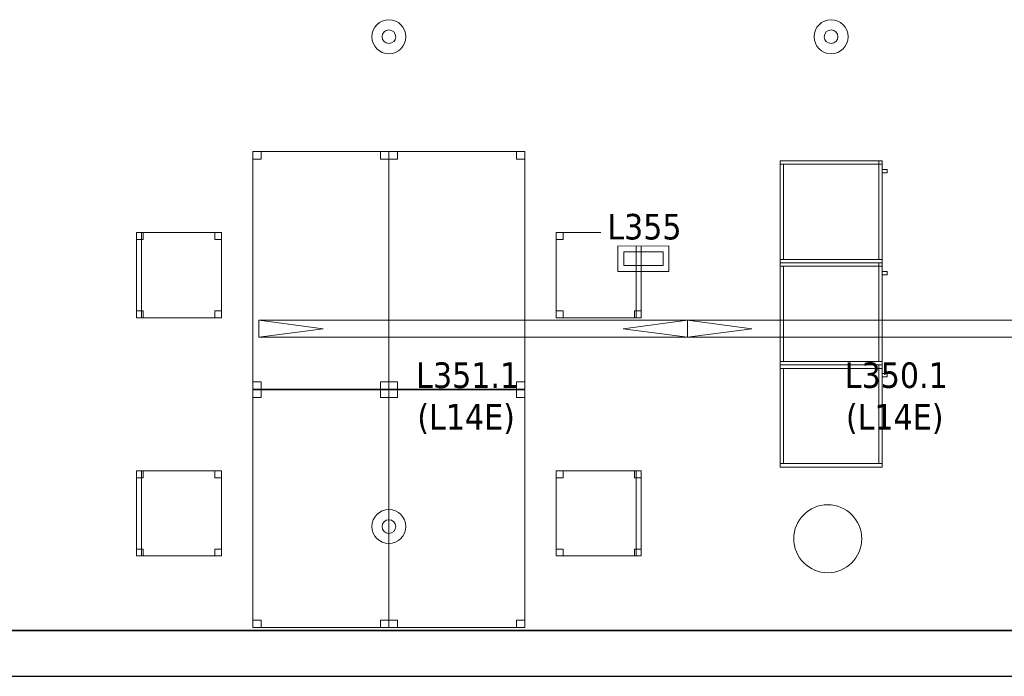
# Model space of a CAD drawing. Header units: metres. Extents: x 397.7 to 427.5, y 12.7 to 28.4.
# Tile 25 of 58: x 411.4 to 417.2, y 12.8 to 16.7. Entities that reach past the tile are written whole.
import ezdxf

# ---------------------------------------------------------------- set-up
doc = ezdxf.new("R2010")
doc.units = ezdxf.units.M
doc.layers.add('01_SUELOS', color=7, linetype='Continuous', lineweight=25, true_color=0x007f00)
for name, color, linetype, lineweight in [('02_MOBILIARIO', 7, 'Continuous', 18), ('A-COLS-____-MCUT', 7, 'Continuous', 18), ('A-COLS-____-OTLN', 7, 'Continuous', 18), ('A-DETL-____-MBND', 7, 'Continuous', 18), ('A-DETL-GENF-OTLN', 7, 'Continuous', 18), ('A-WALL-____-MCUT', 7, 'Continuous', 25), ('A-WALL-____-OTLN', 7, 'Continuous', 25), ('E-LITE-____-IDEN', 7, 'Continuous', 30), ('E-LITE-EQPM-IDEN', 7, 'Continuous', 30), ('Mobiliario', 7, 'Continuous', 18)]:
    doc.layers.add(name, color=color, linetype=linetype, lineweight=lineweight)
doc.styles.add('Tahoma_4', font='tahoma.ttf', dxfattribs={"height": 0.15})

# ---------------------------------------------------------------- blocks, each defined once
blk = doc.blocks.new('Family - Armai 60x60x60_P3-156179-06_ENLLUMENAT_P3')
at = {"layer": '02_MOBILIARIO', "color": 253, "true_color": 0xaaaaaa}
for p, q in [((0, 0), (0, 0.6)), ((0, 0.6), (0, 0)), ((0, 0.6), (0.6, 0.6)), ((0.6, 0.6), (0, 0.6)), ((0, 0.58), (0, 0.6)), ((0, 0.6), (0.6, 0.6)), ((0, 0.02), (0, 0.58)), ((0, 0.58), (0.02, 0.58)), ((0.6, 0.58), (0, 0.58)), ((0.02, 0.58), (0.02, 0.02)), ((0.6, 0.6), (0.58, 0.6)), ((0.58, 0.58), (0.58, 0.6)), ((0.6, 0.58), (0.58, 0.58)), ((0.58, 0.02), (0.58, 0.58)), ((0.58, 0.58), (0.6, 0.58)), ((0.6, 0.6), (0.6, 0.58)), ((0.6, 0.6), (0.6, 0)), ((0.6, 0), (0.6, 0.6)), ((0.6, 0.58), (0.6, 0.6)), ((0.6, 0.58), (0.6, 0.02)), ((0, 0.02), (0.02, 0.02)), ((0, 0), (0, 0.02)), ((0, 0.02), (0.6, 0.02)), ((0.6, 0), (0, 0)), ((0, 0), (0.6, 0)), ((0.6, 0), (0, 0)), ((0.58, 0.02), (0.6, 0.02)), ((0.6, 0), (0.6, 0.02))]:
    blk.add_line(p, q, dxfattribs=at)
at = {"layer": 'Mobiliario', "color": 253, "true_color": 0xaaaaaa}
for p, q in [((0.6, 0.6), (0, 0.6)), ((0, 0.6), (0, 0.58)), ((0.02, 0.58), (0, 0.58)), ((0, 0.58), (0, 0.02)), ((0, 0.58), (0.6, 0.58)), ((0.02, 0.02), (0.02, 0.58)), ((0.6, 0.6), (0.58, 0.6)), ((0.58, 0.6), (0.58, 0.58)), ((0.58, 0.58), (0.6, 0.58)), ((0.6, 0.58), (0.58, 0.58)), ((0.58, 0.58), (0.58, 0.02)), ((0.6, 0.58), (0.6, 0.6)), ((0.6, 0.58), (0.6, 0.6)), ((0.6, 0.02), (0.6, 0.58)), ((0, 0.02), (0.02, 0.02)), ((0.6, 0.02), (0, 0.02)), ((0, 0.02), (0, 0)), ((0, 0), (0.6, 0)), ((0.58, 0.02), (0.6, 0.02)), ((0.6, 0), (0.6, 0.02))]:
    blk.add_line(p, q, dxfattribs=at)
blk = doc.blocks.new('Family - Pilar P3-156193-06_ENLLUMENAT_P3')
at = {"layer": 'A-COLS-____-MCUT', "color": 253, "true_color": 0xaaaaaa}
for start, end in [(360, 180), (180, 360)]:
    blk.add_arc((0.2, 0.2), 0.2, start, end, dxfattribs=at)
at = {"layer": 'A-COLS-____-OTLN', "color": 253, "true_color": 0xaaaaaa}
for start, end in [(360, 180), (180, 360)]:
    blk.add_arc((0.2, 0.2), 0.2, start, end, dxfattribs=at)
blk = doc.blocks.new('Family - Cadira d_Oficina_P3-156262-06_ENLLUMENAT_P3')
at = {"layer": 'A-DETL-____-MBND', "color": 253, "true_color": 0xaaaaaa}
for p, q in [((0, 0.46), (0, 0.5)), ((0, 0.5), (0.04, 0.5)), ((0.04, 0.5), (0, 0.5)), ((0, 0.5), (0, 0.46)), ((0, 0), (0, 0.5)), ((0, 0.5), (0.5, 0.5)), ((0.5, 0.5), (0, 0.5)), ((0, 0.5), (0, 0)), ((0.04, 0.5), (0.04, 0.46)), ((0.04, 0.46), (0.04, 0.5)), ((0.46, 0.46), (0.46, 0.5)), ((0.46, 0.5), (0.5, 0.5)), ((0.5, 0.5), (0.46, 0.5)), ((0.46, 0.5), (0.46, 0.46)), ((0.47, 0), (0.47, 0.5)), ((0.47, 0.5), (0.5, 0.5)), ((0.5, 0.5), (0.47, 0.5)), ((0.47, 0.5), (0.47, 0)), ((0.5, 0.5), (0.5, 0.46)), ((0.5, 0.46), (0.5, 0.5)), ((0.5, 0.5), (0.5, 0)), ((0.5, 0), (0.5, 0.5)), ((0.5, 0.5), (0.5, 0)), ((0.5, 0), (0.5, 0.5)), ((0.04, 0.46), (0, 0.46)), ((0, 0.46), (0.04, 0.46)), ((0.5, 0.46), (0.46, 0.46)), ((0.46, 0.46), (0.5, 0.46)), ((0, 0), (0, 0.04)), ((0, 0.04), (0.04, 0.04)), ((0.04, 0.04), (0, 0.04)), ((0, 0.04), (0, 0)), ((0.04, 0), (0, 0)), ((0, 0), (0.04, 0)), ((0.04, 0.04), (0.04, 0)), ((0.04, 0), (0.04, 0.04)), ((0.46, 0), (0.46, 0.04)), ((0.46, 0.04), (0.5, 0.04)), ((0.5, 0.04), (0.46, 0.04)), ((0.46, 0.04), (0.46, 0)), ((0.5, 0), (0.46, 0)), ((0.5, 0), (0.47, 0)), ((0.5, 0.04), (0.5, 0)), ((0.5, 0), (0.5, 0.04)), ((0.5, 0), (0, 0)), ((0, 0), (0.5, 0)), ((0.46, 0), (0.5, 0)), ((0.47, 0), (0.5, 0))]:
    blk.add_line(p, q, dxfattribs=at)
blk = doc.blocks.new('Family - Armai 60x60x60_P3-156280-06_ENLLUMENAT_P3')
at = {"layer": 'A-DETL-____-MBND', "color": 253, "true_color": 0xaaaaaa}
for p, q in [((0, 0.58), (0, 0.6)), ((0, 0.6), (0.6, 0.6)), ((0, 0.58), (0, 0.6)), ((0.6, 0.6), (0, 0.6)), ((0, 0), (0, 0.6)), ((0, 0.6), (0, 0)), ((0, 0.6), (0.6, 0.6)), ((0.6, 0.6), (0, 0.6)), ((0, 0), (0, 0.6)), ((0, 0.6), (0, 0)), ((0, 0.6), (0.6, 0.6)), ((0.6, 0.6), (0, 0.6)), ((0, 0.02), (0, 0.58)), ((0, 0.58), (0.02, 0.58)), ((0, 0.58), (0.02, 0.58)), ((0, 0.58), (0, 0.02)), ((0.6, 0.58), (0, 0.58)), ((0, 0.58), (0.6, 0.58)), ((0.02, 0.58), (0.02, 0.02)), ((0.02, 0.02), (0.02, 0.58)), ((0.58, 0.6), (0.6, 0.6)), ((0.6, 0.6), (0.58, 0.6)), ((0.58, 0.58), (0.58, 0.6)), ((0.58, 0.6), (0.58, 0.58)), ((0.58, 0.02), (0.58, 0.58)), ((0.58, 0.58), (0.6, 0.58)), ((0.58, 0.58), (0.6, 0.58)), ((0.58, 0.58), (0.58, 0.02)), ((0.6, 0.58), (0.58, 0.58)), ((0.6, 0.58), (0.58, 0.58)), ((0.6, 0.6), (0.6, 0.58)), ((0.6, 0.58), (0.6, 0.6)), ((0.6, 0.6), (0.6, 0)), ((0.6, 0), (0.6, 0.6)), ((0.6, 0.6), (0.6, 0.58)), ((0.6, 0.58), (0.6, 0.6)), ((0.6, 0.6), (0.6, 0)), ((0.6, 0), (0.6, 0.6)), ((0.6, 0.58), (0.6, 0.02)), ((0.6, 0.02), (0.6, 0.58)), ((0.6, 0.53), (0.6, 0.55)), ((0.6, 0.55), (0.63, 0.55)), ((0.6, 0.55), (0.63, 0.55)), ((0.6, 0.55), (0.6, 0.53)), ((0.63, 0.53), (0.6, 0.53)), ((0.6, 0.53), (0.63, 0.53)), ((0.63, 0.55), (0.63, 0.53)), ((0.63, 0.53), (0.63, 0.55)), ((0, 0), (0, 0.02)), ((0, 0.02), (0.6, 0.02)), ((0, 0), (0, 0.02)), ((0.6, 0.02), (0, 0.02)), ((0.02, 0.02), (0, 0.02)), ((0, 0.02), (0.02, 0.02)), ((0.6, 0), (0, 0)), ((0, 0), (0.6, 0)), ((0.6, 0), (0, 0)), ((0, 0), (0.6, 0)), ((0.6, 0), (0, 0)), ((0, 0), (0.6, 0)), ((0.6, 0.02), (0.58, 0.02)), ((0.58, 0.02), (0.6, 0.02)), ((0.6, 0.02), (0.6, 0)), ((0.6, 0), (0.6, 0.02))]:
    blk.add_line(p, q, dxfattribs=at)
blk = doc.blocks.new('Family - Cadira d_Oficina_P3-156380-06_ENLLUMENAT_P3')
at = {"layer": 'A-DETL-____-MBND', "color": 253, "true_color": 0xaaaaaa}
for p, q in [((0, 0), (0, 0.5)), ((0, 0.5), (0.03, 0.5)), ((0.03, 0.5), (0, 0.5)), ((0, 0.5), (0, 0)), ((0, 0.46), (0, 0.5)), ((0, 0.5), (0.04, 0.5)), ((0.04, 0.5), (0, 0.5)), ((0, 0.5), (0, 0.46)), ((0, 0.5), (0.5, 0.5)), ((0, 0), (0, 0.5)), ((0.5, 0.5), (0, 0.5)), ((0, 0.5), (0, 0)), ((0.03, 0.5), (0.03, 0)), ((0.03, 0), (0.03, 0.5)), ((0.04, 0.5), (0.04, 0.46)), ((0.04, 0.46), (0.04, 0.5)), ((0.46, 0.46), (0.46, 0.5)), ((0.46, 0.5), (0.5, 0.5)), ((0.5, 0.5), (0.46, 0.5)), ((0.46, 0.5), (0.46, 0.46)), ((0.5, 0.5), (0.5, 0.46)), ((0.5, 0.46), (0.5, 0.5)), ((0.5, 0.5), (0.5, 0)), ((0.5, 0), (0.5, 0.5)), ((0.04, 0.46), (0, 0.46)), ((0, 0.46), (0.04, 0.46)), ((0.5, 0.46), (0.46, 0.46)), ((0.46, 0.46), (0.5, 0.46)), ((0, 0), (0, 0.04)), ((0, 0.04), (0.04, 0.04)), ((0.04, 0.04), (0, 0.04)), ((0, 0.04), (0, 0)), ((0.03, 0), (0, 0)), ((0, 0), (0.03, 0)), ((0.04, 0), (0, 0)), ((0.5, 0), (0, 0)), ((0, 0), (0.5, 0)), ((0.04, 0.04), (0.04, 0)), ((0.04, 0), (0.04, 0.04)), ((0.46, 0), (0.46, 0.04)), ((0.46, 0.04), (0.5, 0.04)), ((0.5, 0.04), (0.46, 0.04)), ((0.46, 0.04), (0.46, 0)), ((0.5, 0), (0.46, 0)), ((0.46, 0), (0.5, 0)), ((0.5, 0.04), (0.5, 0)), ((0.5, 0), (0.5, 0.04)), ((0, 0), (0.04, 0))]:
    blk.add_line(p, q, dxfattribs=at)
blk = doc.blocks.new('Family - Taula 140X80_P3-156382-06_ENLLUMENAT_P3')
at = {"layer": 'A-DETL-____-MBND', "color": 253, "true_color": 0xaaaaaa}
for p, q in [((0, 1.3536), (0, 1.3973)), ((0, 1.3973), (0.05, 1.3973)), ((0.05, 1.3973), (0, 1.3973)), ((0, 1.3973), (0, 1.3536)), ((0, 0), (0, 1.3973)), ((0, 1.3973), (0.8001, 1.3973)), ((0.8001, 1.3973), (0, 1.3973)), ((0, 1.3973), (0, 0)), ((0.05, 1.3973), (0.05, 1.3536)), ((0.05, 1.3536), (0.05, 1.3973)), ((0.7501, 1.3536), (0.7501, 1.3973)), ((0.7501, 1.3973), (0.8001, 1.3973)), ((0.8001, 1.3973), (0.7501, 1.3973)), ((0.7501, 1.3973), (0.7501, 1.3536)), ((0.8001, 1.3973), (0.8001, 0)), ((0.8001, 0), (0.8001, 1.3973)), ((0.8001, 1.3973), (0.8001, 1.3536)), ((0.8001, 1.3536), (0.8001, 1.3973)), ((0.05, 1.3536), (0, 1.3536)), ((0, 1.3536), (0.05, 1.3536)), ((0.8001, 1.3536), (0.7501, 1.3536)), ((0.7501, 1.3536), (0.8001, 1.3536)), ((0, 0), (0, 0.0438)), ((0, 0.0438), (0.05, 0.0438)), ((0.05, 0.0438), (0, 0.0438)), ((0, 0.0438), (0, 0)), ((0.05, 0.0438), (0.05, 0)), ((0.05, 0), (0.05, 0.0438)), ((0.7501, 0), (0.7501, 0.0438)), ((0.7501, 0.0438), (0.8001, 0.0438)), ((0.8001, 0.0438), (0.7501, 0.0438)), ((0.7501, 0.0438), (0.7501, 0)), ((0.7501, 0), (0.8001, 0)), ((0.8001, 0.0438), (0.8001, 0)), ((0.8001, 0), (0.8001, 0.0438)), ((0.05, 0), (0, 0)), ((0, 0), (0.05, 0)), ((0.8001, 0), (0, 0)), ((0, 0), (0.8001, 0)), ((0.8001, 0), (0.7501, 0))]:
    blk.add_line(p, q, dxfattribs=at)
blk = doc.blocks.new('Family - Paviment P3-156431-06_ENLLUMENAT_P3')
at = {"layer": '01_SUELOS', "color": 9, "true_color": 0xaad4aa}
for p, q in [((0, 0), (25.4182, 0)), ((25.4182, 0), (0, 0))]:
    blk.add_line(p, q, dxfattribs=at)
blk = doc.blocks.new('Family - Armai 60x60x60_P3-156460-06_ENLLUMENAT_P3')
at = {"layer": '02_MOBILIARIO', "color": 253, "true_color": 0xaaaaaa}
for p, q in [((0, 0.58), (0, 0.6)), ((0, 0.6), (0.6, 0.6)), ((0, 0), (0, 0.6)), ((0, 0.6), (0, 0)), ((0, 0.6), (0.6, 0.6)), ((0.6, 0.6), (0, 0.6)), ((0, 0.02), (0, 0.58)), ((0, 0.58), (0.02, 0.58)), ((0.6, 0.58), (0, 0.58)), ((0.02, 0.58), (0.02, 0.02)), ((0.6, 0.6), (0.58, 0.6)), ((0.58, 0.58), (0.58, 0.6)), ((0.58, 0.02), (0.58, 0.58)), ((0.58, 0.58), (0.6, 0.58)), ((0.6, 0.58), (0.58, 0.58)), ((0.6, 0.6), (0.6, 0.58)), ((0.6, 0.58), (0.6, 0.6)), ((0.6, 0.6), (0.6, 0)), ((0.6, 0), (0.6, 0.6)), ((0.6, 0.58), (0.6, 0.02)), ((0, 0), (0, 0.02)), ((0, 0.02), (0.6, 0.02)), ((0, 0.02), (0.02, 0.02)), ((0.6, 0), (0, 0)), ((0.6, 0), (0, 0)), ((0, 0), (0.6, 0)), ((0.58, 0.02), (0.6, 0.02)), ((0.6, 0), (0.6, 0.02))]:
    blk.add_line(p, q, dxfattribs=at)
at = {"layer": 'Mobiliario', "color": 253, "true_color": 0xaaaaaa}
for p, q in [((0.6, 0.6), (0, 0.6)), ((0, 0.6), (0, 0.58)), ((0.02, 0.58), (0, 0.58)), ((0, 0.58), (0, 0.02)), ((0, 0.58), (0.6, 0.58)), ((0.02, 0.02), (0.02, 0.58)), ((0.6, 0.6), (0.58, 0.6)), ((0.58, 0.6), (0.58, 0.58)), ((0.6, 0.58), (0.58, 0.58)), ((0.58, 0.58), (0.58, 0.02)), ((0.58, 0.58), (0.6, 0.58)), ((0.6, 0.58), (0.6, 0.6)), ((0.6, 0.58), (0.6, 0.6)), ((0.6, 0.02), (0.6, 0.58)), ((0.6, 0.02), (0, 0.02)), ((0, 0.02), (0, 0)), ((0, 0.02), (0.02, 0.02)), ((0, 0), (0.6, 0)), ((0.58, 0.02), (0.6, 0.02)), ((0.6, 0), (0.6, 0.02))]:
    blk.add_line(p, q, dxfattribs=at)
blk = doc.blocks.new('Family - Armai 60x60x60_P3-156480-06_ENLLUMENAT_P3')
at = {"layer": 'A-DETL-____-MBND', "color": 253, "true_color": 0xaaaaaa}
for p, q in [((0, 0.58), (0, 0.6)), ((0, 0.6), (0.6, 0.6)), ((0, 0.58), (0, 0.6)), ((0.6, 0.6), (0, 0.6)), ((0, 0), (0, 0.6)), ((0, 0.6), (0, 0)), ((0, 0.6), (0.6, 0.6)), ((0.6, 0.6), (0, 0.6)), ((0, 0), (0, 0.6)), ((0, 0.6), (0, 0)), ((0, 0.6), (0.6, 0.6)), ((0.6, 0.6), (0, 0.6)), ((0, 0.02), (0, 0.58)), ((0, 0.58), (0.02, 0.58)), ((0, 0.58), (0.02, 0.58)), ((0, 0.58), (0, 0.02)), ((0.6, 0.58), (0, 0.58)), ((0, 0.58), (0.6, 0.58)), ((0.02, 0.58), (0.02, 0.02)), ((0.02, 0.02), (0.02, 0.58)), ((0.58, 0.6), (0.6, 0.6)), ((0.6, 0.6), (0.58, 0.6)), ((0.58, 0.58), (0.58, 0.6)), ((0.58, 0.6), (0.58, 0.58)), ((0.58, 0.02), (0.58, 0.58)), ((0.58, 0.58), (0.6, 0.58)), ((0.58, 0.58), (0.6, 0.58)), ((0.58, 0.58), (0.58, 0.02)), ((0.6, 0.58), (0.58, 0.58)), ((0.6, 0.58), (0.58, 0.58)), ((0.6, 0.6), (0.6, 0.58)), ((0.6, 0.58), (0.6, 0.6)), ((0.6, 0.6), (0.6, 0.58)), ((0.6, 0.58), (0.6, 0.6)), ((0.6, 0.6), (0.6, 0)), ((0.6, 0), (0.6, 0.6)), ((0.6, 0.6), (0.6, 0)), ((0.6, 0), (0.6, 0.6)), ((0.6, 0.58), (0.6, 0.02)), ((0.6, 0.02), (0.6, 0.58)), ((0.6, 0.53), (0.6, 0.55)), ((0.6, 0.55), (0.63, 0.55)), ((0.6, 0.55), (0.63, 0.55)), ((0.6, 0.55), (0.6, 0.53)), ((0.63, 0.53), (0.6, 0.53)), ((0.6, 0.53), (0.63, 0.53)), ((0.63, 0.55), (0.63, 0.53)), ((0.63, 0.53), (0.63, 0.55)), ((0.02, 0.02), (0, 0.02)), ((0, 0.02), (0.02, 0.02)), ((0, 0), (0, 0.02)), ((0, 0.02), (0.6, 0.02)), ((0, 0), (0, 0.02)), ((0.6, 0.02), (0, 0.02)), ((0.6, 0), (0, 0)), ((0, 0), (0.6, 0)), ((0.6, 0), (0, 0)), ((0, 0), (0.6, 0)), ((0.6, 0), (0, 0)), ((0, 0), (0.6, 0)), ((0.6, 0.02), (0.58, 0.02)), ((0.58, 0.02), (0.6, 0.02)), ((0.6, 0.02), (0.6, 0)), ((0.6, 0), (0.6, 0.02))]:
    blk.add_line(p, q, dxfattribs=at)
blk = doc.blocks.new('Family - Taula 140X80_P3-156515-06_ENLLUMENAT_P3')
at = {"layer": 'A-DETL-____-MBND', "color": 253, "true_color": 0xaaaaaa}
for p, q in [((0, 1.3536), (0, 1.3973)), ((0, 1.3973), (0.05, 1.3973)), ((0.05, 1.3973), (0, 1.3973)), ((0, 1.3973), (0, 1.3536)), ((0, 0), (0, 1.3973)), ((0, 1.3973), (0.8001, 1.3973)), ((0.8001, 1.3973), (0, 1.3973)), ((0, 1.3973), (0, 0)), ((0.05, 1.3973), (0.05, 1.3536)), ((0.05, 1.3536), (0.05, 1.3973)), ((0.7501, 1.3536), (0.7501, 1.3973)), ((0.7501, 1.3973), (0.8001, 1.3973)), ((0.8001, 1.3973), (0.7501, 1.3973)), ((0.7501, 1.3973), (0.7501, 1.3536)), ((0.8001, 1.3973), (0.8001, 1.3536)), ((0.8001, 1.3536), (0.8001, 1.3973)), ((0.8001, 1.3973), (0.8001, 0)), ((0.8001, 0), (0.8001, 1.3973)), ((0.05, 1.3536), (0, 1.3536)), ((0, 1.3536), (0.05, 1.3536)), ((0.8001, 1.3536), (0.7501, 1.3536)), ((0.7501, 1.3536), (0.8001, 1.3536)), ((0, 0), (0, 0.0438)), ((0, 0.0438), (0.05, 0.0438)), ((0.05, 0.0438), (0, 0.0438)), ((0, 0.0438), (0, 0)), ((0.05, 0.0438), (0.05, 0)), ((0.05, 0), (0.05, 0.0438)), ((0.7501, 0), (0.7501, 0.0438)), ((0.7501, 0.0438), (0.8001, 0.0438)), ((0.8001, 0.0438), (0.7501, 0.0438)), ((0.7501, 0.0438), (0.7501, 0)), ((0.7501, 0), (0.8001, 0)), ((0.8001, 0.0438), (0.8001, 0)), ((0.8001, 0), (0.8001, 0.0438)), ((0.05, 0), (0, 0)), ((0, 0), (0.05, 0)), ((0.8001, 0), (0, 0)), ((0, 0), (0.8001, 0)), ((0.8001, 0), (0.7501, 0))]:
    blk.add_line(p, q, dxfattribs=at)
blk = doc.blocks.new('Family - Taula 140X80_P3-156555-06_ENLLUMENAT_P3')
at = {"layer": 'A-DETL-____-MBND', "color": 253, "true_color": 0xaaaaaa}
for p, q in [((0, 1.3973), (0.8001, 1.3973)), ((0, 0), (0, 1.3973)), ((0.8001, 1.3973), (0, 1.3973)), ((0, 1.3973), (0, 0)), ((0, 1.3973), (0.05, 1.3973)), ((0, 1.3536), (0, 1.3973)), ((0.05, 1.3973), (0, 1.3973)), ((0, 1.3973), (0, 1.3536)), ((0.05, 1.3973), (0.05, 1.3536)), ((0.05, 1.3536), (0.05, 1.3973)), ((0.7501, 1.3973), (0.8001, 1.3973)), ((0.7501, 1.3536), (0.7501, 1.3973)), ((0.8001, 1.3973), (0.7501, 1.3973)), ((0.7501, 1.3973), (0.7501, 1.3536)), ((0.8001, 1.3973), (0.8001, 1.3536)), ((0.8001, 1.3536), (0.8001, 1.3973)), ((0.8001, 1.3973), (0.8001, 0)), ((0.8001, 0), (0.8001, 1.3973)), ((0.05, 1.3536), (0, 1.3536)), ((0, 1.3536), (0.05, 1.3536)), ((0.8001, 1.3536), (0.7501, 1.3536)), ((0.7501, 1.3536), (0.8001, 1.3536)), ((0, 0.0438), (0.05, 0.0438)), ((0, 0), (0, 0.0438)), ((0.05, 0.0438), (0, 0.0438)), ((0, 0.0438), (0, 0)), ((0.8001, 0), (0, 0)), ((0, 0), (0.8001, 0)), ((0, 0), (0.05, 0)), ((0.05, 0.0438), (0.05, 0)), ((0.05, 0), (0.05, 0.0438)), ((0.7501, 0.0438), (0.8001, 0.0438)), ((0.7501, 0), (0.7501, 0.0438)), ((0.8001, 0.0438), (0.7501, 0.0438)), ((0.7501, 0.0438), (0.7501, 0)), ((0.7501, 0), (0.8001, 0)), ((0.8001, 0.0438), (0.8001, 0)), ((0.8001, 0), (0.8001, 0.0438)), ((0.05, 0), (0, 0)), ((0.8001, 0), (0.7501, 0))]:
    blk.add_line(p, q, dxfattribs=at)
blk = doc.blocks.new('Family - Taula 140X80_P3-156560-06_ENLLUMENAT_P3')
at = {"layer": 'A-DETL-____-MBND', "color": 253, "true_color": 0xaaaaaa}
for p, q in [((0, 1.3973), (0.05, 1.3973)), ((0, 1.3536), (0, 1.3973)), ((0.05, 1.3973), (0, 1.3973)), ((0, 1.3973), (0, 1.3536)), ((0, 1.3973), (0.8001, 1.3973)), ((0, 0), (0, 1.3973)), ((0.8001, 1.3973), (0, 1.3973)), ((0, 1.3973), (0, 0)), ((0.05, 1.3973), (0.05, 1.3536)), ((0.05, 1.3536), (0.05, 1.3973)), ((0.7501, 1.3973), (0.8001, 1.3973)), ((0.7501, 1.3536), (0.7501, 1.3973)), ((0.8001, 1.3973), (0.7501, 1.3973)), ((0.7501, 1.3973), (0.7501, 1.3536)), ((0.8001, 1.3973), (0.8001, 1.3536)), ((0.8001, 1.3536), (0.8001, 1.3973)), ((0.8001, 1.3973), (0.8001, 0)), ((0.8001, 0), (0.8001, 1.3973)), ((0.05, 1.3536), (0, 1.3536)), ((0, 1.3536), (0.05, 1.3536)), ((0.8001, 1.3536), (0.7501, 1.3536)), ((0.7501, 1.3536), (0.8001, 1.3536)), ((0, 0.0438), (0.05, 0.0438)), ((0, 0), (0, 0.0438)), ((0.05, 0.0438), (0, 0.0438)), ((0, 0.0438), (0, 0)), ((0, 0), (0.05, 0)), ((0.8001, 0), (0, 0)), ((0, 0), (0.8001, 0)), ((0.05, 0.0438), (0.05, 0)), ((0.05, 0), (0.05, 0.0438)), ((0.7501, 0.0438), (0.8001, 0.0438)), ((0.7501, 0), (0.7501, 0.0438)), ((0.8001, 0.0438), (0.7501, 0.0438)), ((0.7501, 0.0438), (0.7501, 0)), ((0.7501, 0), (0.8001, 0)), ((0.8001, 0.0438), (0.8001, 0)), ((0.8001, 0), (0.8001, 0.0438)), ((0.05, 0), (0, 0)), ((0.8001, 0), (0.7501, 0))]:
    blk.add_line(p, q, dxfattribs=at)
blk = doc.blocks.new('Family - Mur P3-156572-06_ENLLUMENAT_P3')
at = {"layer": 'A-WALL-____-MCUT', "color": 253, "true_color": 0xaaaaaa}
for p, q in [((25.4717, 0.27), (0.0535, 0.27)), ((0, 0), (25.4157, 0))]:
    blk.add_line(p, q, dxfattribs=at)
at = {"layer": 'A-WALL-____-OTLN', "color": 253, "true_color": 0xaaaaaa}
for p, q in [((25.4717, 0.27), (0.0535, 0.27)), ((0, 0), (25.4157, 0))]:
    blk.add_line(p, q, dxfattribs=at)
at = {"layer": 'A-WALL-____-OTLN', "color": 253, "lineweight": 18, "true_color": 0xaaaaaa}
blk.add_line((0, 0), (25.4157, 0), dxfattribs=at)
blk = doc.blocks.new('Family - Armai 60x60x60_P3-156592-06_ENLLUMENAT_P3')
at = {"layer": 'A-DETL-____-MBND', "color": 253, "true_color": 0xaaaaaa}
for p, q in [((0, 0), (0, 0.6)), ((0, 0.6), (0, 0)), ((0, 0.6), (0.6, 0.6)), ((0.6, 0.6), (0, 0.6)), ((0, 0.58), (0, 0.6)), ((0, 0.6), (0.6, 0.6)), ((0, 0.58), (0, 0.6)), ((0.6, 0.6), (0, 0.6)), ((0, 0), (0, 0.6)), ((0, 0.6), (0, 0)), ((0, 0.6), (0.6, 0.6)), ((0.6, 0.6), (0, 0.6)), ((0, 0.02), (0, 0.58)), ((0, 0.58), (0.02, 0.58)), ((0, 0.58), (0.02, 0.58)), ((0, 0.58), (0, 0.02)), ((0.6, 0.58), (0, 0.58)), ((0, 0.58), (0.6, 0.58)), ((0.02, 0.58), (0.02, 0.02)), ((0.02, 0.02), (0.02, 0.58)), ((0.58, 0.6), (0.6, 0.6)), ((0.6, 0.6), (0.58, 0.6)), ((0.58, 0.58), (0.58, 0.6)), ((0.58, 0.6), (0.58, 0.58)), ((0.6, 0.58), (0.58, 0.58)), ((0.6, 0.58), (0.58, 0.58)), ((0.58, 0.02), (0.58, 0.58)), ((0.58, 0.58), (0.6, 0.58)), ((0.58, 0.58), (0.6, 0.58)), ((0.58, 0.58), (0.58, 0.02)), ((0.6, 0.6), (0.6, 0)), ((0.6, 0), (0.6, 0.6)), ((0.6, 0.6), (0.6, 0.58)), ((0.6, 0.58), (0.6, 0.6)), ((0.6, 0.6), (0.6, 0.58)), ((0.6, 0.58), (0.6, 0.6)), ((0.6, 0.6), (0.6, 0)), ((0.6, 0), (0.6, 0.6)), ((0.6, 0.58), (0.6, 0.02)), ((0.6, 0.02), (0.6, 0.58)), ((0.6, 0.53), (0.6, 0.55)), ((0.6, 0.55), (0.63, 0.55)), ((0.6, 0.55), (0.63, 0.55)), ((0.6, 0.55), (0.6, 0.53)), ((0.63, 0.53), (0.6, 0.53)), ((0.6, 0.53), (0.63, 0.53)), ((0.63, 0.55), (0.63, 0.53)), ((0.63, 0.53), (0.63, 0.55)), ((0.02, 0.02), (0, 0.02)), ((0, 0.02), (0.02, 0.02)), ((0, 0), (0, 0.02)), ((0, 0.02), (0.6, 0.02)), ((0, 0), (0, 0.02)), ((0.6, 0.02), (0, 0.02)), ((0.6, 0), (0, 0)), ((0, 0), (0.6, 0)), ((0.6, 0), (0, 0)), ((0, 0), (0.6, 0)), ((0.6, 0), (0, 0)), ((0, 0), (0.6, 0)), ((0.6, 0.02), (0.58, 0.02)), ((0.58, 0.02), (0.6, 0.02)), ((0.6, 0.02), (0.6, 0)), ((0.6, 0), (0.6, 0.02))]:
    blk.add_line(p, q, dxfattribs=at)
blk = doc.blocks.new('Family - Armai 60x60x60_P3-156616-06_ENLLUMENAT_P3')
at = {"layer": 'A-DETL-____-MBND', "color": 253, "true_color": 0xaaaaaa}
for p, q in [((0, 0), (0, 0.6)), ((0, 0.6), (0, 0)), ((0, 0.6), (0.6, 0.6)), ((0.6, 0.6), (0, 0.6)), ((0, 0.58), (0, 0.6)), ((0, 0.6), (0.6, 0.6)), ((0, 0.58), (0, 0.6)), ((0.6, 0.6), (0, 0.6)), ((0, 0), (0, 0.6)), ((0, 0.6), (0, 0)), ((0, 0.6), (0.6, 0.6)), ((0.6, 0.6), (0, 0.6)), ((0, 0.02), (0, 0.58)), ((0, 0.58), (0.02, 0.58)), ((0, 0.58), (0.02, 0.58)), ((0, 0.58), (0, 0.02)), ((0.6, 0.58), (0, 0.58)), ((0, 0.58), (0.6, 0.58)), ((0.02, 0.58), (0.02, 0.02)), ((0.02, 0.02), (0.02, 0.58)), ((0.58, 0.6), (0.6, 0.6)), ((0.6, 0.6), (0.58, 0.6)), ((0.58, 0.58), (0.58, 0.6)), ((0.58, 0.6), (0.58, 0.58)), ((0.6, 0.58), (0.58, 0.58)), ((0.6, 0.58), (0.58, 0.58)), ((0.58, 0.02), (0.58, 0.58)), ((0.58, 0.58), (0.6, 0.58)), ((0.58, 0.58), (0.6, 0.58)), ((0.58, 0.58), (0.58, 0.02)), ((0.6, 0.6), (0.6, 0)), ((0.6, 0), (0.6, 0.6)), ((0.6, 0.6), (0.6, 0.58)), ((0.6, 0.58), (0.6, 0.6)), ((0.6, 0.6), (0.6, 0.58)), ((0.6, 0.58), (0.6, 0.6)), ((0.6, 0.6), (0.6, 0)), ((0.6, 0), (0.6, 0.6)), ((0.6, 0.58), (0.6, 0.02)), ((0.6, 0.02), (0.6, 0.58)), ((0.6, 0.53), (0.6, 0.55)), ((0.6, 0.55), (0.63, 0.55)), ((0.6, 0.55), (0.63, 0.55)), ((0.6, 0.55), (0.6, 0.53)), ((0.63, 0.53), (0.6, 0.53)), ((0.6, 0.53), (0.63, 0.53)), ((0.63, 0.55), (0.63, 0.53)), ((0.63, 0.53), (0.63, 0.55)), ((0, 0), (0, 0.02)), ((0, 0.02), (0.6, 0.02)), ((0, 0), (0, 0.02)), ((0.6, 0.02), (0, 0.02)), ((0.02, 0.02), (0, 0.02)), ((0, 0.02), (0.02, 0.02)), ((0.6, 0), (0, 0)), ((0, 0), (0.6, 0)), ((0.6, 0), (0, 0)), ((0, 0), (0.6, 0)), ((0.6, 0), (0, 0)), ((0, 0), (0.6, 0)), ((0.6, 0.02), (0.58, 0.02)), ((0.58, 0.02), (0.6, 0.02)), ((0.6, 0.02), (0.6, 0)), ((0.6, 0), (0.6, 0.02))]:
    blk.add_line(p, q, dxfattribs=at)
blk = doc.blocks.new('Family - Armai 60x60x60_P3-156618-06_ENLLUMENAT_P3')
at = {"layer": 'A-DETL-____-MBND', "color": 253, "true_color": 0xaaaaaa}
for p, q in [((0, 0), (0, 0.6)), ((0, 0.6), (0, 0)), ((0, 0.6), (0.6, 0.6)), ((0.6, 0.6), (0, 0.6)), ((0, 0.58), (0, 0.6)), ((0, 0.6), (0.6, 0.6)), ((0, 0.58), (0, 0.6)), ((0.6, 0.6), (0, 0.6)), ((0, 0), (0, 0.6)), ((0, 0.6), (0, 0)), ((0, 0.6), (0.6, 0.6)), ((0.6, 0.6), (0, 0.6)), ((0.6, 0.58), (0, 0.58)), ((0, 0.58), (0.6, 0.58)), ((0, 0.02), (0, 0.58)), ((0, 0.58), (0.02, 0.58)), ((0, 0.58), (0.02, 0.58)), ((0, 0.58), (0, 0.02)), ((0.02, 0.58), (0.02, 0.02)), ((0.02, 0.02), (0.02, 0.58)), ((0.58, 0.6), (0.6, 0.6)), ((0.6, 0.6), (0.58, 0.6)), ((0.58, 0.58), (0.58, 0.6)), ((0.58, 0.6), (0.58, 0.58)), ((0.6, 0.58), (0.58, 0.58)), ((0.6, 0.58), (0.58, 0.58)), ((0.58, 0.02), (0.58, 0.58)), ((0.58, 0.58), (0.6, 0.58)), ((0.58, 0.58), (0.6, 0.58)), ((0.58, 0.58), (0.58, 0.02)), ((0.6, 0.6), (0.6, 0)), ((0.6, 0), (0.6, 0.6)), ((0.6, 0.6), (0.6, 0.58)), ((0.6, 0.58), (0.6, 0.6)), ((0.6, 0.6), (0.6, 0.58)), ((0.6, 0.58), (0.6, 0.6)), ((0.6, 0.6), (0.6, 0)), ((0.6, 0), (0.6, 0.6)), ((0.6, 0.58), (0.6, 0.02)), ((0.6, 0.02), (0.6, 0.58)), ((0.6, 0.53), (0.6, 0.55)), ((0.6, 0.55), (0.63, 0.55)), ((0.6, 0.55), (0.63, 0.55)), ((0.6, 0.55), (0.6, 0.53)), ((0.63, 0.53), (0.6, 0.53)), ((0.6, 0.53), (0.63, 0.53)), ((0.63, 0.55), (0.63, 0.53)), ((0.63, 0.53), (0.63, 0.55)), ((0.02, 0.02), (0, 0.02)), ((0, 0.02), (0.02, 0.02)), ((0, 0), (0, 0.02)), ((0, 0.02), (0.6, 0.02)), ((0, 0), (0, 0.02)), ((0.6, 0.02), (0, 0.02)), ((0.6, 0), (0, 0)), ((0, 0), (0.6, 0)), ((0.6, 0), (0, 0)), ((0, 0), (0.6, 0)), ((0.6, 0), (0, 0)), ((0, 0), (0.6, 0)), ((0.6, 0.02), (0.58, 0.02)), ((0.58, 0.02), (0.6, 0.02)), ((0.6, 0.02), (0.6, 0)), ((0.6, 0), (0.6, 0.02))]:
    blk.add_line(p, q, dxfattribs=at)
blk = doc.blocks.new('Family - Cadira d_Oficina_P3-156647-06_ENLLUMENAT_P3')
at = {"layer": 'A-DETL-____-MBND', "color": 253, "true_color": 0xaaaaaa}
for p, q in [((0, 0), (0, 0.5)), ((0, 0.5), (0.03, 0.5)), ((0.03, 0.5), (0, 0.5)), ((0, 0.5), (0, 0)), ((0, 0.46), (0, 0.5)), ((0, 0.5), (0.04, 0.5)), ((0.04, 0.5), (0, 0.5)), ((0, 0.5), (0, 0.46)), ((0, 0.5), (0.5, 0.5)), ((0, 0), (0, 0.5)), ((0.5, 0.5), (0, 0.5)), ((0, 0.5), (0, 0)), ((0.03, 0.5), (0.03, 0)), ((0.03, 0), (0.03, 0.5)), ((0.04, 0.5), (0.04, 0.46)), ((0.04, 0.46), (0.04, 0.5)), ((0.46, 0.46), (0.46, 0.5)), ((0.46, 0.5), (0.5, 0.5)), ((0.5, 0.5), (0.46, 0.5)), ((0.46, 0.5), (0.46, 0.46)), ((0.5, 0.5), (0.5, 0.46)), ((0.5, 0.46), (0.5, 0.5)), ((0.5, 0.5), (0.5, 0)), ((0.5, 0), (0.5, 0.5)), ((0.04, 0.46), (0, 0.46)), ((0, 0.46), (0.04, 0.46)), ((0.5, 0.46), (0.46, 0.46)), ((0.46, 0.46), (0.5, 0.46)), ((0, 0), (0, 0.04)), ((0, 0.04), (0.04, 0.04)), ((0.04, 0.04), (0, 0.04)), ((0, 0.04), (0, 0)), ((0.03, 0), (0, 0)), ((0, 0), (0.03, 0)), ((0.04, 0), (0, 0)), ((0.5, 0), (0, 0)), ((0, 0), (0.5, 0)), ((0.04, 0.04), (0.04, 0)), ((0.04, 0), (0.04, 0.04)), ((0.46, 0), (0.46, 0.04)), ((0.46, 0.04), (0.5, 0.04)), ((0.5, 0.04), (0.46, 0.04)), ((0.46, 0.04), (0.46, 0)), ((0.5, 0), (0.46, 0)), ((0.46, 0), (0.5, 0)), ((0.5, 0.04), (0.5, 0)), ((0.5, 0), (0.5, 0.04)), ((0, 0), (0.04, 0))]:
    blk.add_line(p, q, dxfattribs=at)
blk = doc.blocks.new('Family - Armai 60x60x60_P3-156753-06_ENLLUMENAT_P3')
at = {"layer": 'A-DETL-____-MBND', "color": 253, "true_color": 0xaaaaaa}
for p, q in [((0, 0), (0, 0.6)), ((0, 0.6), (0, 0)), ((0, 0.6), (0.6, 0.6)), ((0.6, 0.6), (0, 0.6)), ((0, 0.58), (0, 0.6)), ((0, 0.6), (0.6, 0.6)), ((0, 0.58), (0, 0.6)), ((0.6, 0.6), (0, 0.6)), ((0, 0), (0, 0.6)), ((0, 0.6), (0, 0)), ((0, 0.6), (0.6, 0.6)), ((0.6, 0.6), (0, 0.6)), ((0, 0.02), (0, 0.58)), ((0, 0.58), (0.02, 0.58)), ((0, 0.58), (0.02, 0.58)), ((0, 0.58), (0, 0.02)), ((0.6, 0.58), (0, 0.58)), ((0, 0.58), (0.6, 0.58)), ((0.02, 0.58), (0.02, 0.02)), ((0.02, 0.02), (0.02, 0.58)), ((0.58, 0.6), (0.6, 0.6)), ((0.6, 0.6), (0.58, 0.6)), ((0.58, 0.58), (0.58, 0.6)), ((0.58, 0.6), (0.58, 0.58)), ((0.6, 0.58), (0.58, 0.58)), ((0.6, 0.58), (0.58, 0.58)), ((0.58, 0.02), (0.58, 0.58)), ((0.58, 0.58), (0.6, 0.58)), ((0.58, 0.58), (0.6, 0.58)), ((0.58, 0.58), (0.58, 0.02)), ((0.6, 0.6), (0.6, 0)), ((0.6, 0), (0.6, 0.6)), ((0.6, 0.6), (0.6, 0.58)), ((0.6, 0.58), (0.6, 0.6)), ((0.6, 0.6), (0.6, 0.58)), ((0.6, 0.58), (0.6, 0.6)), ((0.6, 0.6), (0.6, 0)), ((0.6, 0), (0.6, 0.6)), ((0.6, 0.58), (0.6, 0.02)), ((0.6, 0.02), (0.6, 0.58)), ((0.6, 0.53), (0.6, 0.55)), ((0.6, 0.55), (0.63, 0.55)), ((0.6, 0.55), (0.63, 0.55)), ((0.6, 0.55), (0.6, 0.53)), ((0.63, 0.53), (0.6, 0.53)), ((0.6, 0.53), (0.63, 0.53)), ((0.63, 0.55), (0.63, 0.53)), ((0.63, 0.53), (0.63, 0.55)), ((0.02, 0.02), (0, 0.02)), ((0, 0.02), (0.02, 0.02)), ((0, 0), (0, 0.02)), ((0, 0.02), (0.6, 0.02)), ((0, 0), (0, 0.02)), ((0.6, 0.02), (0, 0.02)), ((0.6, 0), (0, 0)), ((0, 0), (0.6, 0)), ((0.6, 0), (0, 0)), ((0, 0), (0.6, 0)), ((0.6, 0), (0, 0)), ((0, 0), (0.6, 0)), ((0.6, 0.02), (0.58, 0.02)), ((0.58, 0.02), (0.6, 0.02)), ((0.6, 0.02), (0.6, 0)), ((0.6, 0), (0.6, 0.02))]:
    blk.add_line(p, q, dxfattribs=at)
blk = doc.blocks.new('Family - Armai 60x60x60_P3-156771-06_ENLLUMENAT_P3')
at = {"layer": '02_MOBILIARIO', "color": 253, "true_color": 0xaaaaaa}
for p, q in [((0, 0), (0, 0.6)), ((0, 0.6), (0, 0)), ((0, 0.6), (0.6, 0.6)), ((0.6, 0.6), (0, 0.6)), ((0, 0.58), (0, 0.6)), ((0, 0.6), (0.6, 0.6)), ((0, 0.02), (0, 0.58)), ((0, 0.58), (0.02, 0.58)), ((0.6, 0.58), (0, 0.58)), ((0.02, 0.58), (0.02, 0.02)), ((0.6, 0.6), (0.58, 0.6)), ((0.58, 0.58), (0.58, 0.6)), ((0.58, 0.02), (0.58, 0.58)), ((0.58, 0.58), (0.6, 0.58)), ((0.6, 0.58), (0.58, 0.58)), ((0.6, 0.6), (0.6, 0)), ((0.6, 0), (0.6, 0.6)), ((0.6, 0.6), (0.6, 0.58)), ((0.6, 0.58), (0.6, 0.6)), ((0.6, 0.58), (0.6, 0.02)), ((0, 0.02), (0.02, 0.02)), ((0, 0), (0, 0.02)), ((0, 0.02), (0.6, 0.02)), ((0.6, 0), (0, 0)), ((0, 0), (0.6, 0)), ((0.6, 0), (0, 0)), ((0.58, 0.02), (0.6, 0.02)), ((0.6, 0), (0.6, 0.02))]:
    blk.add_line(p, q, dxfattribs=at)
at = {"layer": 'Mobiliario', "color": 253, "true_color": 0xaaaaaa}
for p, q in [((0.6, 0.6), (0, 0.6)), ((0, 0.6), (0, 0.58)), ((0.02, 0.58), (0, 0.58)), ((0, 0.58), (0, 0.02)), ((0, 0.58), (0.6, 0.58)), ((0.02, 0.02), (0.02, 0.58)), ((0.6, 0.6), (0.58, 0.6)), ((0.58, 0.6), (0.58, 0.58)), ((0.6, 0.58), (0.58, 0.58)), ((0.58, 0.58), (0.58, 0.02)), ((0.58, 0.58), (0.6, 0.58)), ((0.6, 0.58), (0.6, 0.6)), ((0.6, 0.58), (0.6, 0.6)), ((0.6, 0.02), (0.6, 0.58)), ((0, 0.02), (0.02, 0.02)), ((0.6, 0.02), (0, 0.02)), ((0, 0.02), (0, 0)), ((0, 0), (0.6, 0)), ((0.58, 0.02), (0.6, 0.02)), ((0.6, 0), (0.6, 0.02))]:
    blk.add_line(p, q, dxfattribs=at)
blk = doc.blocks.new('Family - Cadira d_Oficina_P3-156785-06_ENLLUMENAT_P3')
at = {"layer": 'A-DETL-____-MBND', "color": 253, "true_color": 0xaaaaaa}
for p, q in [((0, 0), (0, 0.5)), ((0, 0.5), (0.5, 0.5)), ((0.5, 0.5), (0, 0.5)), ((0, 0.5), (0, 0)), ((0, 0.46), (0, 0.5)), ((0, 0.5), (0.04, 0.5)), ((0.04, 0.5), (0, 0.5)), ((0, 0.5), (0, 0.46)), ((0.04, 0.5), (0.04, 0.46)), ((0.04, 0.46), (0.04, 0.5)), ((0.46, 0.46), (0.46, 0.5)), ((0.46, 0.5), (0.5, 0.5)), ((0.5, 0.5), (0.46, 0.5)), ((0.46, 0.5), (0.46, 0.46)), ((0.47, 0), (0.47, 0.5)), ((0.47, 0.5), (0.5, 0.5)), ((0.5, 0.5), (0.47, 0.5)), ((0.47, 0.5), (0.47, 0)), ((0.5, 0.5), (0.5, 0.46)), ((0.5, 0.46), (0.5, 0.5)), ((0.5, 0.5), (0.5, 0)), ((0.5, 0), (0.5, 0.5)), ((0.5, 0.5), (0.5, 0)), ((0.5, 0), (0.5, 0.5)), ((0.04, 0.46), (0, 0.46)), ((0, 0.46), (0.04, 0.46)), ((0.5, 0.46), (0.46, 0.46)), ((0.46, 0.46), (0.5, 0.46)), ((0, 0), (0, 0.04)), ((0, 0.04), (0.04, 0.04)), ((0.04, 0.04), (0, 0.04)), ((0, 0.04), (0, 0)), ((0.04, 0), (0, 0)), ((0, 0), (0.04, 0)), ((0.04, 0.04), (0.04, 0)), ((0.04, 0), (0.04, 0.04)), ((0.46, 0), (0.46, 0.04)), ((0.46, 0.04), (0.5, 0.04)), ((0.5, 0.04), (0.46, 0.04)), ((0.46, 0.04), (0.46, 0)), ((0.5, 0), (0.46, 0)), ((0.5, 0), (0.47, 0)), ((0.5, 0.04), (0.5, 0)), ((0.5, 0), (0.5, 0.04)), ((0.5, 0), (0, 0)), ((0, 0), (0.5, 0)), ((0.46, 0), (0.5, 0)), ((0.47, 0), (0.5, 0))]:
    blk.add_line(p, q, dxfattribs=at)
blk = doc.blocks.new('LONDR55-XX_ZZ-ARQ-CAA-M3D-Londres55_ifc-1-06_ENLLUMENAT_P3')
at = {"layer": '01_SUELOS', "color": 253, "lineweight": 18, "true_color": 0xaaaaaa}
blk.add_blockref('Family - Paviment P3-156431-06_ENLLUMENAT_P3', (398.2952, 13.1106), dxfattribs=at)
at = {"layer": '02_MOBILIARIO', "color": 253, "lineweight": 18, "true_color": 0xaaaaaa}
for name, p in [('Family - Taula 140X80_P3-156382-06_ENLLUMENAT_P3', (412.7567, 14.5281)), ('Family - Taula 140X80_P3-156560-06_ENLLUMENAT_P3', (413.5567, 14.5281)), ('Family - Armai 60x60x60_P3-156179-06_ENLLUMENAT_P3', (415.857, 15.2712)), ('Family - Armai 60x60x60_P3-156592-06_ENLLUMENAT_P3', (415.857, 15.2712)), ('Family - Armai 60x60x60_P3-156616-06_ENLLUMENAT_P3', (415.857, 15.2712)), ('Family - Cadira d_Oficina_P3-156647-06_ENLLUMENAT_P3', (412.0725, 14.9492)), ('Family - Cadira d_Oficina_P3-156785-06_ENLLUMENAT_P3', (414.5409, 14.9492)), ('Family - Armai 60x60x60_P3-156280-06_ENLLUMENAT_P3', (415.857, 14.6712)), ('Family - Armai 60x60x60_P3-156753-06_ENLLUMENAT_P3', (415.857, 14.6712)), ('Family - Armai 60x60x60_P3-156771-06_ENLLUMENAT_P3', (415.857, 14.6712)), ('Family - Armai 60x60x60_P3-156460-06_ENLLUMENAT_P3', (415.857, 14.0712)), ('Family - Armai 60x60x60_P3-156480-06_ENLLUMENAT_P3', (415.857, 14.0712)), ('Family - Armai 60x60x60_P3-156618-06_ENLLUMENAT_P3', (415.857, 14.0712)), ('Family - Taula 140X80_P3-156515-06_ENLLUMENAT_P3', (412.7567, 13.1269)), ('Family - Taula 140X80_P3-156555-06_ENLLUMENAT_P3', (413.5567, 13.1269)), ('Family - Cadira d_Oficina_P3-156380-06_ENLLUMENAT_P3', (412.0725, 13.548)), ('Family - Cadira d_Oficina_P3-156262-06_ENLLUMENAT_P3', (414.5409, 13.548))]:
    blk.add_blockref(name, p, dxfattribs=at)
at = {"layer": 'A-COLS-____-OTLN', "color": 253, "lineweight": 18, "true_color": 0xaaaaaa}
blk.add_blockref('Family - Pilar P3-156193-06_ENLLUMENAT_P3', (415.937, 13.4495), dxfattribs=at)
at = {"layer": 'A-WALL-____-OTLN', "color": 253, "lineweight": 18, "true_color": 0xaaaaaa}
blk.add_blockref('Family - Mur P3-156572-06_ENLLUMENAT_P3', (398.2417, 12.8406), dxfattribs=at)
blk = doc.blocks.new('ZYR_06_02_02 Down Superficie - L 03-834902-06_ENLLUMENAT_P3')
at = {"layer": 'A-DETL-GENF-OTLN', "color": 92, "true_color": 0x00c400}
for radius in [0.1, 0.04]:
    blk.add_circle((0, 0), radius, dxfattribs=at)
blk = doc.blocks.new('ZYR_06_02_05 LLuminària Suspesa - L 14 E-850698-06_ENLLUMENAT_P3')
at = {"layer": 'A-DETL-GENF-OTLN', "color": 92, "true_color": 0x00c400}
for p, q in [((-1.26, 0.05), (1.26, 0.05)), ((-1.26, -0.05), (-1.26, 0.05)), ((-1.26, 0.05), (-0.882, 0)), ((-0.882, 0), (-1.26, -0.05)), ((0.882, 0), (1.26, 0.05)), ((0.882, 0), (1.26, -0.05)), ((1.26, 0.05), (1.26, -0.05)), ((1.26, -0.05), (-1.26, -0.05))]:
    blk.add_line(p, q, dxfattribs=at)
blk = doc.blocks.new('ZYR_06_03 Emer Sostre Rect - 01 Emergencia Superficie 01-829055-06_ENLLUMENAT_P3')
at = {"layer": 'A-DETL-GENF-OTLN', "color": 6, "true_color": 0xff00ff}
for p, q in [((-0.15, 0.075), (0.15, 0.075)), ((-0.15, -0.075), (-0.15, 0.075)), ((0.15, 0.075), (0.15, -0.075)), ((-0.1157, 0.0407), (0.1157, 0.0407)), ((-0.1157, -0.0407), (-0.1157, 0.0407)), ((0.1157, 0.0407), (0.1157, -0.0407)), ((0.1157, -0.0407), (-0.1157, -0.0407)), ((0.15, -0.075), (-0.15, -0.075))]:
    blk.add_line(p, q, dxfattribs=at)

msp = doc.modelspace()

# ---------------------------------------------------------------- block references
at = {"lineweight": 5}
msp.add_blockref('LONDR55-XX_ZZ-ARQ-CAA-M3D-Londres55_ifc-1-06_ENLLUMENAT_P3', (0, 0), dxfattribs=at)
at = {"layer": 'A-DETL-GENF-OTLN', "color": 92, "true_color": 0x00c400}
for name, p in [('ZYR_06_02_02 Down Superficie - L 03-834902-06_ENLLUMENAT_P3', (413.5567, 16.6011)), ('ZYR_06_02_02 Down Superficie - L 03-834902-06_ENLLUMENAT_P3', (416.1567, 16.6011)), ('ZYR_06_02_05 LLuminària Suspesa - L 14 E-850698-06_ENLLUMENAT_P3', (414.0523, 14.8842)), ('ZYR_06_02_05 LLuminària Suspesa - L 14 E-850698-06_ENLLUMENAT_P3', (416.5723, 14.8842)), ('ZYR_06_02_02 Down Superficie - L 03-834902-06_ENLLUMENAT_P3', (413.5567, 13.7211))]:
    msp.add_blockref(name, p, dxfattribs=at)
at = {"layer": 'A-DETL-GENF-OTLN', "color": 6, "true_color": 0xff00ff}
msp.add_blockref('ZYR_06_03 Emer Sostre Rect - 01 Emergencia Superficie 01-829055-06_ENLLUMENAT_P3', (415.0536, 15.2963), dxfattribs=at)

# ---------------------------------------------------------------- texts
at = {"layer": 'E-LITE-EQPM-IDEN', "char_height": 0.15, "attachment_point": 1, "style": 'Tahoma_4'}
for s, insert, width in [('L351.1', (413.7174, 14.6863), 0.721519), ('L350.1', (416.2374, 14.6863), 0.721519), ('(L14E)', (413.724, 14.4415), 0.705485), ('(L14E)', (416.244, 14.4415), 0.705485)]:
    msp.add_mtext(s, dxfattribs=dict(at, insert=insert, width=width))

# ---------------------------------------------------------------- next in the draw order: texts
at = {"layer": 'E-LITE-____-IDEN', "insert": (414.8409, 15.5592), "char_height": 0.15, "width": 0.517088, "attachment_point": 1, "style": 'Tahoma_4', "bg_fill": 3, "box_fill_scale": 1.25, "bg_fill_color": 256, "bg_fill_true_color": 13158600, "bg_fill_transparency": 0}
msp.add_mtext('L355', dxfattribs=at)

doc.saveas('drawing.dxf')
